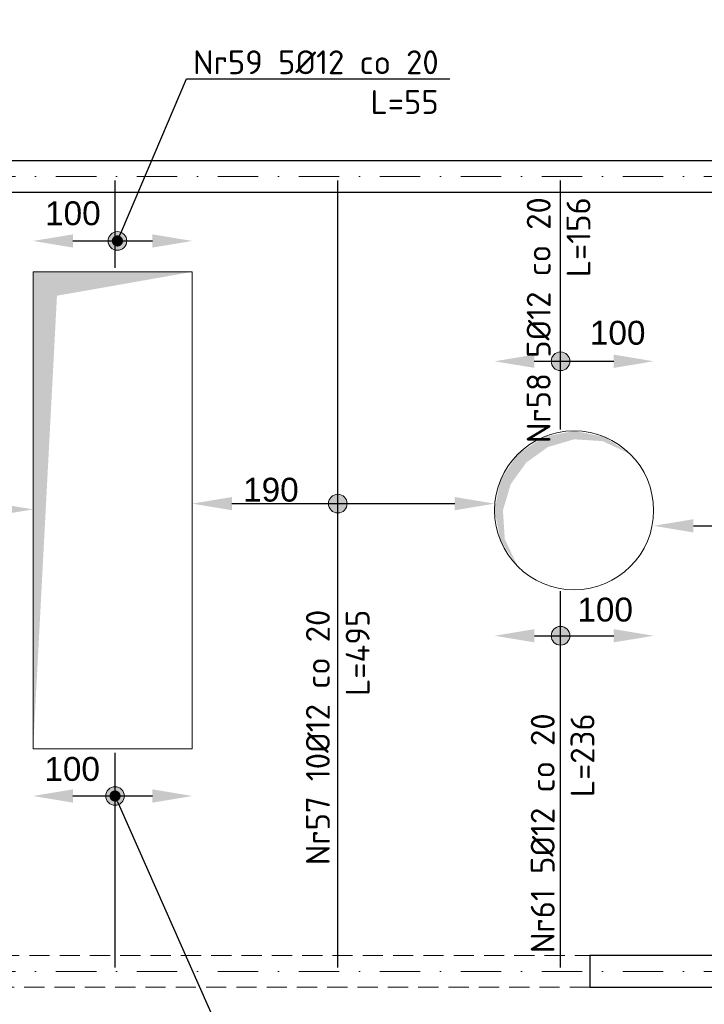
# Model space of a CAD drawing. Header units: millimetres. Extents: x -81893328 to 44149, y -26843406 to 95443303.
# Tile 55 of 100: x 28083 to 28513, y 1345 to 1964. Entities that reach past the tile are written whole.
import ezdxf
from ezdxf import colors
from ezdxf.entities.mleader import LeaderData, LeaderLine
from ezdxf.math import Vec2, Vec3

# ---------------------------------------------------------------- set-up
doc = ezdxf.new("R2010")
doc.units = ezdxf.units.MM
doc.linetypes.add('DASHDOTX2', pattern=[50.8, 25.4, -12.7, 0, -12.7])
doc.linetypes.add('DASHED', pattern=[19.05, 12.7, -6.35])
for name, color, linetype, lineweight in [('aRMZ - opisy', 7, 'Continuous', 5), ('aRMZ - osie', 2, 'DASHDOTX2', 5), ('aRMZ - wymiarowanie', 4, 'Continuous', 13), ('gruba', 92, 'Continuous', 30), ('kRMZ - nadproża monolityczne', 1, 'DASHED', 5), ('kRMZ - otwory', 251, 'Continuous', 5), ('kRMZ - ściany nośne', 5, 'Continuous', 30)]:
    doc.layers.add(name, color=color, linetype=linetype, lineweight=lineweight)
doc.styles.add('1-100 2', font='arial.ttf', dxfattribs={"height": 15})
doc.styles.add('1-100 RM', font='isocpeur.ttf', dxfattribs={"height": 20})
doc.dimstyles.new('1-100', dxfattribs={"dimtxt": 15, "dimasz": 2.5, "dimexe": 1.25, "dimexo": 0.625, "dimgap": 1, "dimtad": 1, "dimdec": 0, "dimtxsty": '1-100 2', "dimblk": 'ZNACZKI', "dimcen": 2, "dimdle": 5, "dimse1": 1, "dimse2": 1, "dimclrd": 7, "dimclrt": 7, "dimadec": 0, "dimazin": 0, "dimtfac": 1, "dimtdec": 0, "dimtix": 1, "dimtmove": 1, "dimatfit": 3, "dimldrblk": 'ZNACZKI', "dimfxl": 1, "dimarcsym": 0})
doc.dimstyles.new('wymiarowanie prętów 1-100', dxfattribs={"dimtxt": 15, "dimasz": 25, "dimexe": 1.25, "dimexo": 0.625, "dimgap": 1, "dimtad": 1, "dimdec": 0, "dimtxsty": '1-100 2', "dimcen": 2, "dimdle": 5, "dimse1": 1, "dimse2": 1, "dimclrd": 7, "dimclrt": 7, "dimadec": 0, "dimazin": 0, "dimtfac": 1, "dimtdec": 0, "dimtix": 1, "dimtmove": 1, "dimatfit": 3, "dimldrblk": 'ZNACZKI', "dimfxl": 1, "dimarcsym": 0})

# ---------------------------------------------------------------- blocks, each defined once
blk = doc.blocks.new('ZNACZKI')
for p, q in [((0, 2.131), (0, -2.131)), ((1.507, 1.507), (-1.507, -1.507)), ((-2.131, 0), (2.131, 0))]:
    blk.add_line(p, q)
blk = doc.blocks.new('*D825')
at = {"layer": 'aRMZ - wymiarowanie', "color": 7, "lineweight": -2, "ltscale": 2, "transparency": 16777216}
blk.add_line((27693.94, 2172.63), (28588.94, 2172.63), dxfattribs=at)
at = {"layer": 'Defpoints', "color": 0, "ltscale": 2, "transparency": 16777216}
for p in [(28591.44, 2172.63), (27691.44, 1890.76), (28591.44, 1890.76)]:
    blk.add_point(p, dxfattribs=at)
at = {"layer": 'aRMZ - wymiarowanie', "color": 7, "lineweight": -2, "ltscale": 2, "transparency": 16777216, "xscale": 2.5, "yscale": 2.5, "zscale": 2.5, "rotation": 180}
blk.add_blockref('ZNACZKI', (27691.44, 2172.63), dxfattribs=at)
at = {"layer": 'aRMZ - wymiarowanie', "color": 7, "lineweight": -2, "ltscale": 2, "transparency": 16777216, "xscale": 2.5, "yscale": 2.5, "zscale": 2.5}
blk.add_blockref('ZNACZKI', (28591.44, 2172.63), dxfattribs=at)
at = {"layer": 'aRMZ - wymiarowanie', "color": 7, "ltscale": 2, "transparency": 16777216, "insert": (28141.44, 2181.29), "char_height": 15, "attachment_point": 5, "style": '1-100 2'}
blk.add_mtext('900', dxfattribs=at)
blk = doc.blocks.new('*D806')
at = {"layer": 'aRMZ - wymiarowanie', "color": 7, "lineweight": -2, "ltscale": 2, "transparency": 16777216}
blk.add_line((27703.94, 994.13), (28578.94, 994.13), dxfattribs=at)
at = {"layer": 'Defpoints', "color": 0, "ltscale": 2, "transparency": 16777216}
for p in [(27701.44, 1375.76), (28581.44, 1375.76), (28581.44, 994.13)]:
    blk.add_point(p, dxfattribs=at)
at = {"layer": 'aRMZ - wymiarowanie', "color": 7, "lineweight": -2, "ltscale": 2, "transparency": 16777216, "xscale": 2.5, "yscale": 2.5, "zscale": 2.5, "rotation": 180}
blk.add_blockref('ZNACZKI', (27701.44, 994.13), dxfattribs=at)
at = {"layer": 'aRMZ - wymiarowanie', "color": 7, "lineweight": -2, "ltscale": 2, "transparency": 16777216, "xscale": 2.5, "yscale": 2.5, "zscale": 2.5}
blk.add_blockref('ZNACZKI', (28581.44, 994.13), dxfattribs=at)
at = {"layer": 'aRMZ - wymiarowanie', "color": 7, "ltscale": 2, "transparency": 16777216, "insert": (28141.44, 1002.79), "char_height": 15, "attachment_point": 5, "style": '1-100 2'}
blk.add_mtext('880', dxfattribs=at)
blk = doc.blocks.new('*D812')
at = {"layer": 'aRMZ - wymiarowanie', "color": 7, "lineweight": -2, "ltscale": 2, "transparency": 16777216}
blk.add_line((27683.94, 966.71), (29798.94, 966.71), dxfattribs=at)
at = {"layer": 'Defpoints', "color": 0, "ltscale": 2, "transparency": 16777216}
for p in [(27681.44, 1355.76), (29801.44, 1355.76), (29801.44, 966.71)]:
    blk.add_point(p, dxfattribs=at)
at = {"layer": 'aRMZ - wymiarowanie', "color": 7, "lineweight": -2, "ltscale": 2, "transparency": 16777216, "xscale": 2.5, "yscale": 2.5, "zscale": 2.5, "rotation": 180}
blk.add_blockref('ZNACZKI', (27681.44, 966.71), dxfattribs=at)
at = {"layer": 'aRMZ - wymiarowanie', "color": 7, "lineweight": -2, "ltscale": 2, "transparency": 16777216, "xscale": 2.5, "yscale": 2.5, "zscale": 2.5}
blk.add_blockref('ZNACZKI', (29801.44, 966.71), dxfattribs=at)
at = {"layer": 'aRMZ - wymiarowanie', "color": 7, "ltscale": 2, "transparency": 16777216, "insert": (28741.44, 975.37), "char_height": 15, "attachment_point": 5, "style": '1-100 2'}
blk.add_mtext('2120', dxfattribs=at)
blk = doc.blocks.new('*D818')
at = {"layer": 'aRMZ - wymiarowanie', "color": 7, "lineweight": -2, "ltscale": 2, "transparency": 16777216}
blk.add_line((27703.94, 2197.58), (28578.94, 2197.58), dxfattribs=at)
at = {"layer": 'Defpoints', "color": 0, "ltscale": 2, "transparency": 16777216}
for p in [(28581.44, 2197.58), (27701.44, 1855.76), (28581.44, 1855.76)]:
    blk.add_point(p, dxfattribs=at)
at = {"layer": 'aRMZ - wymiarowanie', "color": 7, "lineweight": -2, "ltscale": 2, "transparency": 16777216, "xscale": 2.5, "yscale": 2.5, "zscale": 2.5, "rotation": 180}
blk.add_blockref('ZNACZKI', (27701.44, 2197.58), dxfattribs=at)
at = {"layer": 'aRMZ - wymiarowanie', "color": 7, "lineweight": -2, "ltscale": 2, "transparency": 16777216, "xscale": 2.5, "yscale": 2.5, "zscale": 2.5}
blk.add_blockref('ZNACZKI', (28581.44, 2197.58), dxfattribs=at)
at = {"layer": 'aRMZ - wymiarowanie', "color": 7, "ltscale": 2, "transparency": 16777216, "insert": (28141.44, 2206.24), "char_height": 15, "attachment_point": 5, "style": '1-100 2'}
blk.add_mtext('880', dxfattribs=at)
blk = doc.blocks.new('*D824')
at = {"layer": 'aRMZ - wymiarowanie', "color": 7, "lineweight": -2, "ltscale": 2, "transparency": 16777216}
blk.add_line((27683.94, 2225.19), (29798.94, 2225.19), dxfattribs=at)
at = {"layer": 'Defpoints', "color": 0, "ltscale": 2, "transparency": 16777216}
for p in [(29801.44, 2225.19), (27681.44, 1875.76), (29801.44, 1875.76)]:
    blk.add_point(p, dxfattribs=at)
at = {"layer": 'aRMZ - wymiarowanie', "color": 7, "lineweight": -2, "ltscale": 2, "transparency": 16777216, "xscale": 2.5, "yscale": 2.5, "zscale": 2.5, "rotation": 180}
blk.add_blockref('ZNACZKI', (27681.44, 2225.19), dxfattribs=at)
at = {"layer": 'aRMZ - wymiarowanie', "color": 7, "lineweight": -2, "ltscale": 2, "transparency": 16777216, "xscale": 2.5, "yscale": 2.5, "zscale": 2.5}
blk.add_blockref('ZNACZKI', (29801.44, 2225.19), dxfattribs=at)
at = {"layer": 'aRMZ - wymiarowanie', "color": 7, "ltscale": 2, "transparency": 16777216, "insert": (28741.44, 2233.84), "char_height": 15, "attachment_point": 5, "style": '1-100 2'}
blk.add_mtext('2120', dxfattribs=at)
blk = doc.blocks.new('*D833')
at = {"layer": 'aRMZ - wymiarowanie', "color": 7, "lineweight": -2, "ltscale": 2, "transparency": 16777216}
blk.add_line((27843.94, 1020.91), (28438.94, 1020.91), dxfattribs=at)
at = {"layer": 'Defpoints', "color": 0, "ltscale": 2, "transparency": 16777216}
for p in [(27841.44, 1355.76), (28441.44, 1355.76), (28441.44, 1020.91)]:
    blk.add_point(p, dxfattribs=at)
at = {"layer": 'aRMZ - wymiarowanie', "color": 7, "lineweight": -2, "ltscale": 2, "transparency": 16777216, "xscale": 2.5, "yscale": 2.5, "zscale": 2.5, "rotation": 180}
blk.add_blockref('ZNACZKI', (27841.44, 1020.91), dxfattribs=at)
at = {"layer": 'aRMZ - wymiarowanie', "color": 7, "lineweight": -2, "ltscale": 2, "transparency": 16777216, "xscale": 2.5, "yscale": 2.5, "zscale": 2.5}
blk.add_blockref('ZNACZKI', (28441.44, 1020.91), dxfattribs=at)
at = {"layer": 'aRMZ - wymiarowanie', "color": 7, "ltscale": 2, "transparency": 16777216, "insert": (28141.44, 1029.56), "char_height": 15, "attachment_point": 5, "style": '1-100 2'}
blk.add_mtext('600', dxfattribs=at)
blk = doc.blocks.new('*D834')
at = {"layer": 'aRMZ - wymiarowanie', "color": 7, "lineweight": -2, "ltscale": 2, "transparency": 16777216}
blk.add_line((28443.94, 1020.91), (28758.94, 1020.91), dxfattribs=at)
at = {"layer": 'Defpoints', "color": 0, "ltscale": 2, "transparency": 16777216}
for p in [(28441.44, 1355.76), (28761.44, 1355.76), (28761.44, 1020.91)]:
    blk.add_point(p, dxfattribs=at)
at = {"layer": 'aRMZ - wymiarowanie', "color": 7, "lineweight": -2, "ltscale": 2, "transparency": 16777216, "xscale": 2.5, "yscale": 2.5, "zscale": 2.5, "rotation": 180}
blk.add_blockref('ZNACZKI', (28441.44, 1020.91), dxfattribs=at)
at = {"layer": 'aRMZ - wymiarowanie', "color": 7, "lineweight": -2, "ltscale": 2, "transparency": 16777216, "xscale": 2.5, "yscale": 2.5, "zscale": 2.5}
blk.add_blockref('ZNACZKI', (28761.44, 1020.91), dxfattribs=at)
at = {"layer": 'aRMZ - wymiarowanie', "color": 7, "ltscale": 2, "transparency": 16777216, "insert": (28601.44, 1029.57), "char_height": 15, "attachment_point": 5, "style": '1-100 2'}
blk.add_mtext('320', dxfattribs=at)
blk = doc.blocks.new('*D936')
at = {"layer": 'aRMZ - wymiarowanie', "color": 7, "lineweight": -2, "ltscale": 2, "transparency": 16777216}
blk.add_line((27926.44, 1656.37), (28066.44, 1656.37), dxfattribs=at)
at = {"layer": 'aRMZ - wymiarowanie', "color": 7, "ltscale": 2, "transparency": 16777216}
for points in [[(27926.44, 1660.53), (27926.44, 1652.2), (27901.44, 1656.37)], [(28066.44, 1660.53), (28066.44, 1652.2), (28091.44, 1656.37)]]:
    blk.add_solid(points, dxfattribs=at)
at = {"layer": 'Defpoints', "color": 0, "ltscale": 2, "transparency": 16777216}
for p in [(27901.44, 1655.76), (28091.44, 1656.37), (28091.44, 1655.76)]:
    blk.add_point(p, dxfattribs=at)
at = {"layer": 'aRMZ - wymiarowanie', "color": 7, "ltscale": 2, "transparency": 16777216, "insert": (27956.62, 1665.02), "char_height": 15, "attachment_point": 5, "style": '1-100 2'}
blk.add_mtext('190', dxfattribs=at)
blk = doc.blocks.new('*D937')
at = {"layer": 'aRMZ - wymiarowanie', "color": 7, "lineweight": -2, "ltscale": 2, "transparency": 16777216}
blk.add_line((28116.44, 1476.1), (28166.44, 1476.1), dxfattribs=at)
at = {"layer": 'aRMZ - wymiarowanie', "color": 7, "ltscale": 2, "transparency": 16777216}
for points in [[(28116.44, 1480.27), (28116.44, 1471.93), (28091.44, 1476.1)], [(28166.44, 1480.27), (28166.44, 1471.93), (28191.44, 1476.1)]]:
    blk.add_solid(points, dxfattribs=at)
at = {"layer": 'Defpoints', "color": 0, "ltscale": 2, "transparency": 16777216}
for p in [(28091.44, 1505.76), (28191.44, 1505.76), (28191.44, 1476.1)]:
    blk.add_point(p, dxfattribs=at)
at = {"layer": 'aRMZ - wymiarowanie', "color": 7, "ltscale": 2, "transparency": 16777216, "insert": (28115.97, 1493.02), "char_height": 15, "attachment_point": 5, "style": '1-100 2'}
blk.add_mtext('100', dxfattribs=at)
blk = doc.blocks.new('*D938')
at = {"layer": 'aRMZ - wymiarowanie', "color": 7, "lineweight": -2, "ltscale": 2, "transparency": 16777216}
blk.add_line((28116.44, 1825.21), (28166.44, 1825.21), dxfattribs=at)
at = {"layer": 'aRMZ - wymiarowanie', "color": 7, "ltscale": 2, "transparency": 16777216}
for points in [[(28116.44, 1829.37), (28116.44, 1821.04), (28091.44, 1825.21)], [(28166.44, 1829.37), (28166.44, 1821.04), (28191.44, 1825.21)]]:
    blk.add_solid(points, dxfattribs=at)
at = {"layer": 'Defpoints', "color": 0, "ltscale": 2, "transparency": 16777216}
for p in [(28191.44, 1825.21), (28091.44, 1805.76), (28191.44, 1805.76)]:
    blk.add_point(p, dxfattribs=at)
at = {"layer": 'aRMZ - wymiarowanie', "color": 7, "ltscale": 2, "transparency": 16777216, "insert": (28116.44, 1842.52), "char_height": 15, "attachment_point": 5, "style": '1-100 2'}
blk.add_mtext('100', dxfattribs=at)
blk = doc.blocks.new('*D939')
at = {"layer": 'aRMZ - wymiarowanie', "color": 7, "lineweight": -2, "ltscale": 2, "transparency": 16777216}
blk.add_line((28216.44, 1659.99), (28356.44, 1659.99), dxfattribs=at)
at = {"layer": 'aRMZ - wymiarowanie', "color": 7, "ltscale": 2, "transparency": 16777216}
for points in [[(28216.44, 1664.16), (28216.44, 1655.83), (28191.44, 1659.99)], [(28356.44, 1664.16), (28356.44, 1655.83), (28381.44, 1659.99)]]:
    blk.add_solid(points, dxfattribs=at)
at = {"layer": 'Defpoints', "color": 0, "ltscale": 2, "transparency": 16777216}
for p in [(28381.44, 1659.99), (28191.44, 1655.76), (28381.44, 1655.76)]:
    blk.add_point(p, dxfattribs=at)
at = {"layer": 'aRMZ - wymiarowanie', "color": 7, "ltscale": 2, "transparency": 16777216, "insert": (28240.89, 1668.65), "char_height": 15, "attachment_point": 5, "style": '1-100 2'}
blk.add_mtext('190', dxfattribs=at)
blk = doc.blocks.new('*D940')
at = {"layer": 'aRMZ - wymiarowanie', "color": 7, "lineweight": -2, "ltscale": 2, "transparency": 16777216}
blk.add_line((28406.49, 1576.88), (28456.44, 1576.88), dxfattribs=at)
at = {"layer": 'aRMZ - wymiarowanie', "color": 7, "ltscale": 2, "transparency": 16777216}
for points in [[(28406.49, 1581.05), (28406.49, 1572.72), (28381.49, 1576.88)], [(28456.44, 1581.05), (28456.44, 1572.72), (28481.44, 1576.88)]]:
    blk.add_solid(points, dxfattribs=at)
at = {"layer": 'Defpoints', "color": 0, "ltscale": 2, "transparency": 16777216}
for p in [(28381.49, 1657.98), (28481.44, 1655.76), (28481.44, 1576.88)]:
    blk.add_point(p, dxfattribs=at)
at = {"layer": 'aRMZ - wymiarowanie', "color": 7, "ltscale": 2, "transparency": 16777216, "insert": (28450.98, 1593.24), "char_height": 15, "attachment_point": 5, "style": '1-100 2'}
blk.add_mtext('100', dxfattribs=at)
blk = doc.blocks.new('*D941')
at = {"layer": 'aRMZ - wymiarowanie', "color": 7, "lineweight": -2, "ltscale": 2, "transparency": 16777216}
blk.add_line((28406.44, 1749.52), (28456.44, 1749.52), dxfattribs=at)
at = {"layer": 'aRMZ - wymiarowanie', "color": 7, "ltscale": 2, "transparency": 16777216}
for points in [[(28406.44, 1753.69), (28406.44, 1745.36), (28381.44, 1749.52)], [(28456.44, 1753.69), (28456.44, 1745.36), (28481.44, 1749.52)]]:
    blk.add_solid(points, dxfattribs=at)
at = {"layer": 'Defpoints', "color": 0, "ltscale": 2, "transparency": 16777216}
for p in [(28481.44, 1749.52), (28381.44, 1659.99), (28481.44, 1655.76)]:
    blk.add_point(p, dxfattribs=at)
at = {"layer": 'aRMZ - wymiarowanie', "color": 7, "ltscale": 2, "transparency": 16777216, "insert": (28458.86, 1767.36), "char_height": 15, "attachment_point": 5, "style": '1-100 2'}
blk.add_mtext('100', dxfattribs=at)
blk = doc.blocks.new('*D942')
at = {"layer": 'aRMZ - wymiarowanie', "color": 7, "lineweight": -2, "ltscale": 2, "transparency": 16777216}
blk.add_line((28506.44, 1646.04), (28676.44, 1646.04), dxfattribs=at)
at = {"layer": 'aRMZ - wymiarowanie', "color": 7, "ltscale": 2, "transparency": 16777216}
for points in [[(28506.44, 1650.2), (28506.44, 1641.87), (28481.44, 1646.04)], [(28676.44, 1650.2), (28676.44, 1641.87), (28701.44, 1646.04)]]:
    blk.add_solid(points, dxfattribs=at)
at = {"layer": 'Defpoints', "color": 0, "ltscale": 2, "transparency": 16777216}
for p in [(28481.44, 1655.76), (28701.44, 1655.76), (28701.44, 1646.04)]:
    blk.add_point(p, dxfattribs=at)
at = {"layer": 'aRMZ - wymiarowanie', "color": 7, "ltscale": 2, "transparency": 16777216, "insert": (28544.6, 1654.7), "char_height": 15, "attachment_point": 5, "style": '1-100 2'}
blk.add_mtext('220', dxfattribs=at)
blk = doc.blocks.new('_Dot')
at = {"color": 0, "linetype": 'ByBlock', "lineweight": -2}
blk.add_line((-0.5, 0), (-1, 0), dxfattribs=at)
at = {"color": 0, "linetype": 'ByBlock', "const_width": 0.5}
blk.add_lwpolyline([(-0.25, 0, 1), (0.25, 0, 1)], format="xyb", close=True, dxfattribs=at)

msp = doc.modelspace()

# ---------------------------------------------------------------- hatches: boundary and pattern name
at = {"layer": 'aRMZ - opisy'}
h = msp.add_hatch(color=256, dxfattribs=at)
h.dxf.hatch_style = 1
edge = h.paths.add_edge_path()
edge.add_arc((28144.4252, 1825.2058), 5.8621, 0, 360)
h = msp.add_hatch(color=256, dxfattribs=at)
h.dxf.hatch_style = 1
edge = h.paths.add_edge_path()
edge.add_arc((28422.939, 1749.5241), 5.8621, 0, 360)
h = msp.add_hatch(color=256, dxfattribs=at)
h.dxf.hatch_style = 1
edge = h.paths.add_edge_path()
edge.add_arc((28282.939, 1659.9935), 5.8621, 0, 360)
h = msp.add_hatch(color=256, dxfattribs=at)
h.dxf.hatch_style = 1
edge = h.paths.add_edge_path()
edge.add_arc((28422.939, 1576.8821), 5.8621, 0, 360)
h = msp.add_hatch(color=256, dxfattribs=at)
h.dxf.hatch_style = 1
edge = h.paths.add_edge_path()
edge.add_arc((28142.939, 1476.0994), 5.8621, 0, 360)
at = {"layer": 'kRMZ - otwory'}
for points in [[(28091.439, 1505.7575), (28106.439, 1790.7575), (28191.439, 1805.7575), (28091.439, 1805.7575)], [(28091.439, 1505.7575), (28106.439, 1790.7575), (28191.439, 1805.7575), (28091.439, 1805.7575)], [(28466.7943, 1691.1128), (28450.5731, 1701.9514), (28431.439, 1705.7575), (28412.3048, 1701.9514), (28396.0836, 1691.1128), (28385.245, 1674.8916), (28381.439, 1655.7575), (28385.245, 1636.6233), (28396.0836, 1620.4021), (28387.8966, 1637.7216), (28386.7423, 1655.7575), (28391.6466, 1672.24), (28401.3869, 1685.8095), (28414.9564, 1695.5498), (28431.439, 1700.4542), (28449.4748, 1699.2998)], [(28466.7943, 1691.1128), (28450.5731, 1701.9514), (28431.439, 1705.7575), (28412.3048, 1701.9514), (28396.0836, 1691.1128), (28385.245, 1674.8916), (28381.439, 1655.7575), (28385.245, 1636.6233), (28396.0836, 1620.4021), (28387.8966, 1637.7216), (28386.7423, 1655.7575), (28391.6466, 1672.24), (28401.3869, 1685.8095), (28414.9564, 1695.5498), (28431.439, 1700.4542), (28449.4748, 1699.2998)]]:
    msp.add_hatch(color=256, dxfattribs=at).paths.add_polyline_path(points)

# ---------------------------------------------------------------- linework, layer by layer
at = {"layer": 'aRMZ - opisy'}
for centre in [(28144.4252, 1825.2058), (28422.939, 1749.5241), (28282.939, 1659.9935), (28422.939, 1576.8821), (28142.939, 1476.0994)]:
    msp.add_circle(centre, 5.8621, dxfattribs=at)
at = {"layer": 'aRMZ - osie'}
for p, q in [((27138.6771, 1865.7575), (30536.7437, 1865.7575)), ((27138.6771, 1365.7575), (30536.7437, 1365.7575))]:
    msp.add_line(p, q, dxfattribs=at)
at = {"layer": 'gruba'}
for p, q in [((28142.939, 1808.2575), (28142.939, 1863.2575)), ((28282.939, 1368.2575), (28282.939, 1863.2575)), ((28422.939, 1706.6157), (28422.939, 1863.2575)), ((28422.939, 1368.2575), (28422.939, 1604.8992)), ((28142.939, 1368.2575), (28142.939, 1503.2575))]:
    msp.add_line(p, q, dxfattribs=at)
at = {"layer": 'kRMZ - nadproża monolityczne'}
for points in [[(27841.439, 1375.7575), (28441.439, 1375.7575)], [(28441.439, 1355.7575), (27841.439, 1355.7575)]]:
    msp.add_lwpolyline(points, dxfattribs=at)
at = {"layer": 'kRMZ - otwory'}
msp.add_lwpolyline([(28091.439, 1805.7575), (28191.439, 1805.7575), (28191.439, 1505.7575), (28091.439, 1505.7575)], close=True, dxfattribs=at)
msp.add_lwpolyline([(28091.439, 1805.7575), (28191.439, 1805.7575), (28191.439, 1505.7575), (28091.439, 1505.7575)], close=True, dxfattribs=at)
msp.add_circle((28431.439, 1655.7575), 50, dxfattribs=at)
msp.add_circle((28431.439, 1655.7575), 50, dxfattribs=at)
at = {"layer": 'kRMZ - ściany nośne'}
for p, q in [((27681.439, 1875.7575), (29801.439, 1875.7575)), ((28581.439, 1855.7575), (27701.439, 1855.7575)), ((28581.439, 1375.7575), (28441.439, 1375.7575)), ((28441.439, 1375.7575), (28441.439, 1355.7575)), ((28441.439, 1355.7575), (28761.439, 1355.7575))]:
    msp.add_line(p, q, dxfattribs=at)

# ---------------------------------------------------------------- texts
at = {"layer": 'aRMZ - opisy', "char_height": 15, "attachment_point": 3, "rotation": 90, "style": '1-100 RM'}
for s, insert in [('\\pxqr;Nr58 5%%C12 co 20\\PL=156', (28401.7145, 1852.7164)), ('\\pxqr;Nr57 10%%C12 co 20\\PL=495', (28262.9219, 1593.2851)), ('\\pxqr;Nr61 5%%C12 co 20\\PL=236', (28404.2454, 1528.077))]:
    msp.add_mtext(s, dxfattribs=dict(at, insert=insert))

# ---------------------------------------------------------------- dimensions: what is measured, and where the dimension line sits
at = {"layer": 'aRMZ - wymiarowanie', "color": 1, "ltscale": 2}
for base, p1, p2, picture, middle in [((29801.439, 2225.1861), (27681.439, 1875.7575), (29801.439, 1875.7575), '*D824', (28741.439, 2233.8447)), ((28581.439, 2197.5785), (27701.439, 1855.7575), (28581.439, 1855.7575), '*D818', (28141.439, 2206.2371)), ((28591.439, 2172.6305), (27691.439, 1890.7575), (28591.439, 1890.7575), '*D825', (28141.439, 2181.2891)), ((28581.439, 994.1277), (27701.439, 1375.7575), (28581.439, 1375.7575), '*D806', (28141.439, 1002.7863)), ((29801.439, 966.7131), (27681.439, 1355.7575), (29801.439, 1355.7575), '*D812', (28741.439, 975.3717)), ((28441.439, 1020.9055), (27841.439, 1355.7575), (28441.439, 1355.7575), '*D833', (28141.439, 1029.5641)), ((28761.439, 1020.9055), (28441.439, 1355.7575), (28761.439, 1355.7575), '*D834', (28601.439, 1029.5693))]:
    dim = msp.add_linear_dim(base=base, p1=p1, p2=p2, dimstyle='1-100', dxfattribs=at)
    dim.commit()
    dim.dimension.update_dxf_attribs({"geometry": picture, "text_midpoint": middle})
at = {"layer": 'aRMZ - wymiarowanie', "ltscale": 2}
for base, p1, p2, picture, middle in [((28191.439, 1825.2058), (28091.439, 1805.7575), (28191.439, 1805.7575), '*D938', (28116.439, 1833.8644)), ((28481.439, 1749.5241), (28381.439, 1659.9935), (28481.439, 1655.7575), '*D941', (28458.8579, 1758.7024)), ((28381.439, 1659.9935), (28191.439, 1655.7575), (28381.439, 1655.7575), '*D939', (28240.8887, 1659.9935)), ((28091.439, 1656.3653), (27901.439, 1655.7575), (28091.439, 1655.7575), '*D936', (27956.6187, 1656.3653)), ((28701.439, 1646.0366), (28481.439, 1655.7575), (28701.439, 1655.7575), '*D942', (28544.5998, 1646.0366)), ((28481.439, 1576.8821), (28381.4883, 1657.9794), (28481.439, 1655.7575), '*D940', (28450.979, 1584.5767)), ((28191.439, 1476.0994), (28091.439, 1505.7575), (28191.439, 1505.7575), '*D937', (28115.969, 1484.3573))]:
    dim = msp.add_linear_dim(base=base, p1=p1, p2=p2, dimstyle='wymiarowanie prętów 1-100', dxfattribs=at)
    dim.commit()
    dim.dimension.update_dxf_attribs({"geometry": picture, "text_midpoint": middle, "dimtype": 160})

# ---------------------------------------------------------------- leaders
at = {"layer": 'aRMZ - opisy'}
ml = msp.add_multileader_mtext('Standard', dxfattribs=at)
ml.set_content('Nr59 5%%C12 co 20\\PL=55', color=256, style='1-100 RM')
ml.set_leader_properties()
ml.set_arrow_properties(name='DOT')
ml.build(insert=Vec2(0, 0))
ml.multileader.update_dxf_attribs({"text_left_attachment_type": 6, "text_right_attachment_type": 6, "arrow_head_size": 7})
ctx = ml.context
ctx.base_point, ctx.char_height, ctx.arrow_head_size, ctx.plane_origin = Vec3(28195.8763, 1927.0957), 15, 7, Vec3(28734.7475, 2878.2139)
ctx.left_attachment, ctx.right_attachment, ctx.text_align_type = 6, 6, 2
notes = []
notes.append((ctx, [(0, (1, 1, 0), (28187.8763, 1927.0957), (1, 0), 8, [(0, [(28144.4252, 1825.2058)], 0, [])])]))
ctx.mtext.insert, ctx.mtext.alignment, ctx.mtext.flow_direction = Vec3(28346.3763, 1945.0957), 3, 5
ml = msp.add_multileader_mtext('Standard', dxfattribs=at)
ml.set_content('Nr62 5%%C12 co 20\\PL=135', color=256, style='1-100 RM')
ml.set_leader_properties()
ml.set_arrow_properties(name='DOT')
ml.build(insert=Vec2(0, 0))
ml.multileader.update_dxf_attribs({"text_left_attachment_type": 6, "text_right_attachment_type": 6, "arrow_head_size": 7})
ctx = ml.context
ctx.base_point, ctx.char_height, ctx.arrow_head_size, ctx.plane_origin = Vec3(28233.3279, 1289.766), 15, 7, Vec3(28797.5269, 2383.9287)
ctx.left_attachment, ctx.right_attachment, ctx.text_align_type = 6, 6, 2
notes.append((ctx, [(0, (1, 1, 0), (28225.3279, 1289.766), (1, 0), 8, [(0, [(28142.939, 1476.0994)], 0, [])])]))
ctx.mtext.insert, ctx.mtext.alignment, ctx.mtext.flow_direction = Vec3(28383.8279, 1307.766), 3, 5
for ctx, leaders in notes:
    for number, flags, end, landing, length, lines in leaders:
        leader = LeaderData()
        leader.index, (leader.has_last_leader_line, leader.has_dogleg_vector, leader.attachment_direction) = number, flags
        leader.last_leader_point, leader.dogleg_vector, leader.dogleg_length = Vec3(end), Vec3(landing), length
        for number, points, colour, breaks in lines:
            line = LeaderLine()
            line.index, line.vertices, line.color, line.breaks = number, Vec3.list(points), colors.encode_raw_color(colour), breaks
            leader.lines.append(line)
        ctx.leaders.append(leader)

doc.saveas('drawing.dxf')
